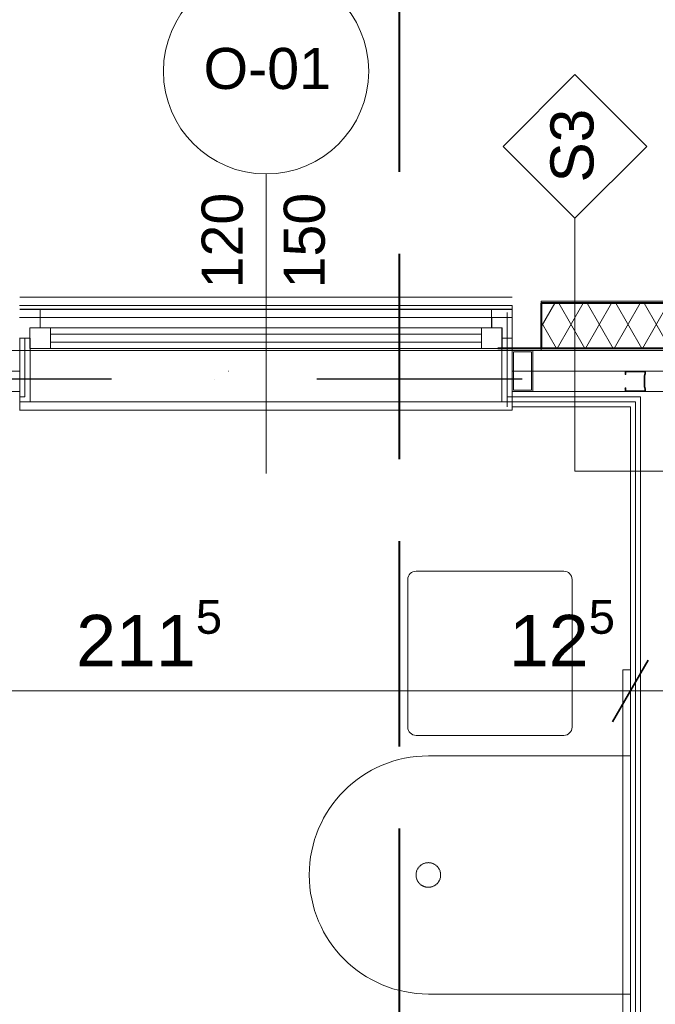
# Model space of a CAD drawing. Header units: millimetres. Extents: x 2016045 to 2079203, y -1576958 to -1542749.
# Tile 102 of 109: x 2037002 to 2038550, y -1553983 to -1551585. Entities that reach past the tile are written whole.
import ezdxf

# ---------------------------------------------------------------- set-up
doc = ezdxf.new("R2010")
doc.units = ezdxf.units.MM
doc.header["$MEASUREMENT"] = 0
for name, pattern in [('HIDDEN2', [1.875, 1.25, -0.625]), ('OSIE', [1000, 500, -250, 0, -250]), ('Przerywana DŁUGA', [700, 500, -200])]:
    doc.linetypes.add(name, pattern=pattern)
for name, color, linetype, lineweight in [('a___cienka___0.15_Nr_pióra__5', 7, 'Continuous', 40), ('a___przekrojowa___0.5_Nr_pióra__1', 7, 'Continuous', 0), ('Budowlane - Opisy_Nr_pióra__1', 7, 'Continuous', 0), ('Budowlane - Opisy_Nr_pióra__7', 7, 'Continuous', 13), ('Budowlane - Sciany Wew_Nr_pióra__251', 94, 'Continuous', 20), ('Budowlane - Sciany Wew_Nr_pióra__7', 7, 'Continuous', 13), ('Budowlane - Sciany Zew_Nr_pióra__7', 7, 'Continuous', 13), ('Konstrukcja - podkonstrukcja pod panele - belki_Nr_pióra__7', 7, 'Continuous', 13), ('Konstrukcja - scian dzialowych_Nr_pióra__7', 7, 'Continuous', 13), ('okna_Nr_pióra__7', 7, 'Continuous', 13), ('PRZEKROJE PARTER_Nr_pióra__5', 7, 'Continuous', 40), ('struktura_Nr_pióra__7', 7, 'Continuous', 13), ('Wymiarowanie_Nr_pióra__1', 7, 'Continuous', 0), ('znaczniki okien_Nr_pióra__1', 7, 'Continuous', 0), ('znaczniki okien_Nr_pióra__7', 7, 'Continuous', 13), ('Ściany zewnętrzne_Nr_pióra__1', 7, 'Continuous', 0), ('Ściany zewnętrzne_Nr_pióra__5', 7, 'Continuous', 40), ('Ściany_Nr_pióra__51', 5, 'Continuous', 13)]:
    doc.layers.add(name, color=color, linetype=linetype, lineweight=lineweight)
for name, color, linetype, lineweight, true_color in [('a___przekrojowa___0.5_Nr_pióra__160', 7, 'Continuous', 20, 0x020602), ('drzwi_Nr_pióra__30', 7, 'Continuous', 13, 0x0322fc), ('MEBLE PKN_Nr_pióra__12', 7, 'Continuous', 5, 0x9f9f9f), ('OSIE_Nr_pióra__2', 7, 'Continuous', 25, 0x0322fc), ('Wymiarowanie_Nr_pióra__3', 7, 'Continuous', 35, 0x008200)]:
    doc.layers.add(name, color=color, linetype=linetype, lineweight=lineweight, true_color=true_color)
for name, color, linetype in [('PRZEKROJE PARTER', 7, 'Continuous'), ('Wymiarowanie', 7, 'Continuous'), ('Ściany zewnętrzne', 7, 'Continuous')]:
    doc.layers.add(name, color=color, linetype=linetype)
doc.styles.add('GENERATED_STYLE_1', font='arial.ttf')
doc.dimstyles.new('GENERATED_STYLE__1', dxfattribs={"dimtxt": 125, "dimasz": 114, "dimexe": 0.18, "dimexo": 0, "dimgap": 0.09, "dimtad": 1, "dimtih": 1, "dimtoh": 1, "dimdec": 0, "dimlfac": 0.1, "dimzin": 0, "dimdsep": 46, "dimtxsty": 'GENERATED_STYLE_1', "dimblk": 'ARROWHEAD_2', "dimblk1": 'ARROWHEAD_2', "dimblk2": 'ARROWHEAD_2', "dimcen": 0.09, "dimclrd": 7, "dimclre": 7, "dimclrt": 7, "dimadec": 4, "dimazin": 0, "dimtfac": 1, "dimtdec": 4, "dimtmove": 0, "dimatfit": 3, "dimfxl": 0, "dimtolj": 1, "dimtzin": 0, "dimarcsym": 0})
doc.dimstyles.new('GENERATED_STYLE__2', dxfattribs={"dimtxt": 125, "dimasz": 114, "dimexe": 0.18, "dimexo": 0, "dimgap": 0.09, "dimtad": 1, "dimdec": 0, "dimlfac": 0.1, "dimzin": 0, "dimdsep": 46, "dimtxsty": 'GENERATED_STYLE_1', "dimblk": 'ARROWHEAD_2', "dimblk1": 'ARROWHEAD_2', "dimblk2": 'ARROWHEAD_2', "dimcen": 0.09, "dimclrd": 7, "dimclre": 7, "dimclrt": 7, "dimadec": 4, "dimazin": 0, "dimtfac": 1, "dimtdec": 4, "dimtmove": 2, "dimatfit": 3, "dimfxl": 0, "dimtolj": 1, "dimtzin": 0, "dimarcsym": 0})
doc.dimstyles.new('GENERATED_STYLE__3', dxfattribs={"dimtxt": 125, "dimasz": 114, "dimexe": 0.18, "dimexo": 0, "dimgap": 0.09, "dimtad": 1, "dimdec": 0, "dimlfac": 0.1, "dimzin": 0, "dimdsep": 46, "dimtxsty": 'GENERATED_STYLE_1', "dimblk": 'ARROWHEAD_2', "dimblk1": 'ARROWHEAD_2', "dimblk2": 'ARROWHEAD_2', "dimcen": 0.09, "dimclrd": 7, "dimclre": 7, "dimclrt": 7, "dimadec": 4, "dimazin": 0, "dimtfac": 1, "dimtdec": 4, "dimtmove": 0, "dimatfit": 3, "dimfxl": 0, "dimtolj": 1, "dimtzin": 0, "dimarcsym": 0})

# ---------------------------------------------------------------- blocks, each defined once
blk = doc.blocks.new('Ściana_39', base_point=(2039226, -1552390.9))
at = {"layer": 'Ściany zewnętrzne', "linetype": 'Continuous', "lineweight": 0, "true_color": 0x000000}
h = blk.add_hatch(dxfattribs=at)
h.set_pattern_fill('izolacja_miękka', color=18, style=0, pattern_type=2)
h.set_pattern_definition([(60, (1682719.62, -1237567.41), (-51.961524, 30), []), (120, (1682719.62, -1237567.41), (51.961524, 30), [])])
h.paths.add_polyline_path([(2039226, -1552275.9), (2038271.5, -1552275.9), (2038271.5, -1552385.9), (2039226, -1552385.9)])
at = {"layer": 'Ściany zewnętrzne_Nr_pióra__1', "linetype": 'Continuous'}
blk.add_line((2038271.5, -1552385.9), (2039226, -1552385.9), dxfattribs=at)
at = {"layer": 'Ściany zewnętrzne_Nr_pióra__1', "linetype": 'Continuous', "flags": 128}
for points in [[(2039226, -1552270.9), (2038271.5, -1552270.9)], [(2038271.5, -1552270.9), (2038271.5, -1552275.9)], [(2039226, -1552270.9), (2039226, -1552275.9)], [(2038271.5, -1552385.9), (2038271.5, -1552390.9)], [(2038271.5, -1552390.9), (2039226, -1552390.9)], [(2039226, -1552385.9), (2039226, -1552390.9)]]:
    blk.add_lwpolyline(points, dxfattribs=at)
at = {"layer": 'Ściany zewnętrzne_Nr_pióra__5', "linetype": 'Continuous'}
blk.add_line((2039226, -1552275.9), (2038271.5, -1552275.9), dxfattribs=at)
at = {"layer": 'Ściany zewnętrzne_Nr_pióra__5', "linetype": 'Continuous', "flags": 128}
for points in [[(2038271.5, -1552275.9), (2038271.5, -1552385.9)], [(2039226, -1552275.9), (2039226, -1552385.9)]]:
    blk.add_lwpolyline(points, dxfattribs=at)
blk = doc.blocks.new('*D87', base_point=(1682719.6, -1237567.4))
at = {"layer": 'Wymiarowanie_Nr_pióra__1', "linetype": 'Continuous'}
for p, q in [((2036376.4, -1553332.5), (2036376.4, -1553107.5)), ((2038488.9, -1553332.5), (2038488.9, -1553107.5)), ((2036376.4, -1553220), (2038488.9, -1553220))]:
    blk.add_line(p, q, dxfattribs=at)
at = {"layer": 'Wymiarowanie_Nr_pióra__3', "linetype": 'Continuous'}
for p, q in [((2036419.7, -1553145), (2036333.1, -1553295)), ((2038532.2, -1553145), (2038445.6, -1553295))]:
    blk.add_line(p, q, dxfattribs=at)
at = {"layer": 'Wymiarowanie_Nr_pióra__1', "char_height": 125, "attachment_point": 7, "style": 'GENERATED_STYLE_1'}
for s, insert in [('\\A1;{\\fArial|b0|i0|c238|p38;211\\fArial|b0|i0|c238|p38;\\A1{\\H.66x;\\S5^  ;}}', (2037139.2, -1553196.4)), ('\\A1;{\\fArial|b0|i0|c238|p38;12\\fArial|b0|i0|c238|p38;\\A1{\\H.66x;\\S5^  ;}}', (2038193.2, -1553196.4))]:
    blk.add_mtext(s, dxfattribs=dict(at, insert=insert))
blk = doc.blocks.new('ARROWHEAD_2')
at = {"color": 0, "linetype": 'Continuous', "lineweight": 0}
for p, q in [((-0.378, -0.655), (0.378, 0.655)), ((0, 0), (-1, 0))]:
    blk.add_line(p, q, dxfattribs=at)
blk = doc.blocks.new('*D88', base_point=(1682719.6, -1237567.4))
at = {"layer": 'Wymiarowanie_Nr_pióra__1', "linetype": 'Continuous'}
for p, q in [((2038488.9, -1553332.5), (2038488.9, -1553107.5)), ((2038613.9, -1553332.5), (2038613.9, -1553107.5)), ((2038488.9, -1553220), (2038613.9, -1553220))]:
    blk.add_line(p, q, dxfattribs=at)
at = {"layer": 'Wymiarowanie_Nr_pióra__3', "linetype": 'Continuous'}
for p, q in [((2038532.2, -1553145), (2038445.6, -1553295)), ((2038657.2, -1553145), (2038570.6, -1553295))]:
    blk.add_line(p, q, dxfattribs=at)
blk = doc.blocks.new('*D90', base_point=(1682719.6, -1237567.4))
at = {"layer": 'Wymiarowanie_Nr_pióra__1', "linetype": 'Continuous'}
for p, q in [((2033660.2, -1552455.1), (2033660.2, -1552528.4)), ((2033547.7, -1552528.4), (2033772.7, -1552528.4)), ((2033660.2, -1552528.4), (2033660.2, -1553820.9)), ((2033547.7, -1553820.9), (2033772.7, -1553820.9))]:
    blk.add_line(p, q, dxfattribs=at)
at = {"layer": 'Wymiarowanie_Nr_pióra__3', "linetype": 'Continuous'}
for p, q in [((2033735.2, -1552571.7), (2033585.2, -1552485.1)), ((2033735.2, -1553864.2), (2033585.2, -1553777.6))]:
    blk.add_line(p, q, dxfattribs=at)
at = {"layer": 'Wymiarowanie_Nr_pióra__1', "char_height": 125, "attachment_point": 7, "rotation": 90, "style": 'GENERATED_STYLE_1'}
for s, insert in [('\\A1;{\\fArial|b0|i0|c238|p38;129\\fArial|b0|i0|c238|p38;\\A1{\\H.66x;\\S5^  ;}}', (2033637.3, -1553220)), ('\\A1;{\\fArial|b0|i0|c238|p38;10}', (2033635.2, -1553777.6))]:
    blk.add_mtext(s, dxfattribs=dict(at, insert=insert))
blk = doc.blocks.new('*D104', base_point=(1682719.6, -1237567.4))
at = {"layer": 'Wymiarowanie_Nr_pióra__1', "linetype": 'Continuous'}
for p, q in [((2040886.1, -1552442.6), (2040886.1, -1552515.9)), ((2040773.6, -1552515.9), (2040998.6, -1552515.9)), ((2040886.1, -1552515.9), (2040886.1, -1555670.9)), ((2040773.6, -1555670.9), (2040998.6, -1555670.9))]:
    blk.add_line(p, q, dxfattribs=at)
at = {"layer": 'Wymiarowanie_Nr_pióra__3', "linetype": 'Continuous'}
for p, q in [((2040961.1, -1552559.2), (2040811.1, -1552472.6)), ((2040961.1, -1555714.2), (2040811.1, -1555627.6))]:
    blk.add_line(p, q, dxfattribs=at)
at = {"layer": 'Wymiarowanie_Nr_pióra__1', "char_height": 125, "attachment_point": 7, "rotation": 90, "style": 'GENERATED_STYLE_1'}
for s, insert in [('\\A1;{\\fArial|b0|i0|c238|p38;315\\fArial|b0|i0|c238|p38;\\A1{\\H.66x;\\S5^  ;}}', (2040863.2, -1554172.2)), ('\\A1;{\\fArial|b0|i0|c238|p38;10}', (2040861.1, -1555627.6))]:
    blk.add_mtext(s, dxfattribs=dict(at, insert=insert))
blk = doc.blocks.new('*D127', base_point=(1682719.6, -1237567.4))
at = {"layer": 'Wymiarowanie_Nr_pióra__1', "linetype": 'Continuous'}
for p, q in [((2044173.5, -1552460.9), (2043948.5, -1552460.9)), ((2044061, -1556060.9), (2044061, -1552460.9)), ((2044173.5, -1556060.9), (2043948.5, -1556060.9))]:
    blk.add_line(p, q, dxfattribs=at)
at = {"layer": 'Wymiarowanie_Nr_pióra__3', "linetype": 'Continuous'}
for p, q in [((2043986, -1552417.6), (2044136, -1552504.2)), ((2043986, -1556017.6), (2044136, -1556104.2))]:
    blk.add_line(p, q, dxfattribs=at)
at = {"layer": 'Wymiarowanie_Nr_pióra__1', "char_height": 125, "attachment_point": 7, "rotation": 90, "style": 'GENERATED_STYLE_1'}
for s, insert in [('\\A1;{\\fArial|b0|i0|c238|p38;19}', (2044036, -1552694)), ('\\A1;{\\fArial|b0|i0|c238|p38;360}', (2044036, -1554498.1))]:
    blk.add_mtext(s, dxfattribs=dict(at, insert=insert))
blk = doc.blocks.new('*D173', base_point=(1682719.6, -1237567.4))
at = {"layer": 'Wymiarowanie_Nr_pióra__1', "linetype": 'Continuous'}
for p, q in [((2033179.1, -1550330.6), (2033179.1, -1550105.6)), ((2037001.4, -1550330.6), (2037001.4, -1550105.6)), ((2033179.1, -1550218.1), (2037001.4, -1550218.1))]:
    blk.add_line(p, q, dxfattribs=at)
at = {"layer": 'Wymiarowanie_Nr_pióra__3', "linetype": 'Continuous'}
for p, q in [((2033222.4, -1550143.1), (2033135.8, -1550293.1)), ((2037044.7, -1550143.1), (2036958.1, -1550293.1))]:
    blk.add_line(p, q, dxfattribs=at)
at = {"layer": 'Wymiarowanie_Nr_pióra__1', "insert": (2034948, -1550193.1), "char_height": 125, "attachment_point": 7, "style": 'GENERATED_STYLE_1'}
blk.add_mtext('\\A1;{\\fArial|b0|i0|c238|p38;382}', dxfattribs=at)
blk = doc.blocks.new('*D174', base_point=(1682719.6, -1237567.4))
at = {"layer": 'Wymiarowanie_Nr_pióra__1', "linetype": 'Continuous'}
for p, q in [((2037001.4, -1550330.6), (2037001.4, -1550105.6)), ((2038271.5, -1550330.6), (2038271.5, -1550105.6)), ((2037001.4, -1550218.1), (2038271.5, -1550218.1))]:
    blk.add_line(p, q, dxfattribs=at)
at = {"layer": 'Wymiarowanie_Nr_pióra__3', "linetype": 'Continuous'}
for p, q in [((2037044.7, -1550143.1), (2036958.1, -1550293.1)), ((2038314.8, -1550143.1), (2038228.2, -1550293.1))]:
    blk.add_line(p, q, dxfattribs=at)
at = {"layer": 'Wymiarowanie_Nr_pióra__1', "insert": (2037494.1, -1550193.1), "char_height": 125, "attachment_point": 7, "style": 'GENERATED_STYLE_1'}
blk.add_mtext('\\A1;{\\fArial|b0|i0|c238|p38;127}', dxfattribs=at)
blk = doc.blocks.new('*D175', base_point=(1682719.6, -1237567.4))
at = {"layer": 'Wymiarowanie_Nr_pióra__1', "linetype": 'Continuous'}
for p, q in [((2038271.5, -1550330.6), (2038271.5, -1550105.6)), ((2039226, -1550330.6), (2039226, -1550105.6)), ((2038271.5, -1550218.1), (2039226, -1550218.1))]:
    blk.add_line(p, q, dxfattribs=at)
at = {"layer": 'Wymiarowanie_Nr_pióra__3', "linetype": 'Continuous'}
for p, q in [((2038314.8, -1550143.1), (2038228.2, -1550293.1)), ((2039269.3, -1550143.1), (2039182.7, -1550293.1))]:
    blk.add_line(p, q, dxfattribs=at)
at = {"layer": 'Wymiarowanie_Nr_pióra__1', "insert": (2038622.6, -1550195.2), "char_height": 125, "attachment_point": 7, "style": 'GENERATED_STYLE_1'}
blk.add_mtext('\\A1;{\\fArial|b0|i0|c238|p38;95\\fArial|b0|i0|c238|p38;\\A1{\\H.66x;\\S5^  ;}}', dxfattribs=at)
blk = doc.blocks.new('*D178', base_point=(1682719.6, -1237567.4))
at = {"layer": 'Wymiarowanie_Nr_pióra__1', "linetype": 'Continuous'}
for p, q in [((2023749.9, -1550080.6), (2023749.9, -1549855.6)), ((2041502.9, -1550080.6), (2041502.9, -1549855.6)), ((2023676.5, -1549968.1), (2023749.9, -1549968.1)), ((2023749.9, -1549968.1), (2041502.9, -1549968.1)), ((2041502.9, -1549968.1), (2041576.2, -1549968.1))]:
    blk.add_line(p, q, dxfattribs=at)
at = {"layer": 'Wymiarowanie_Nr_pióra__3', "linetype": 'Continuous'}
for p, q in [((2023793.2, -1549893.1), (2023706.6, -1550043.1)), ((2041459.6, -1550043.1), (2041546.2, -1549893.1))]:
    blk.add_line(p, q, dxfattribs=at)
at = {"layer": 'Wymiarowanie_Nr_pióra__1', "insert": (2032436.7, -1549943.1), "char_height": 125, "attachment_point": 7, "style": 'GENERATED_STYLE_1'}
blk.add_mtext('\\A1;{\\fArial|b0|i0|c238|p38;1776}', dxfattribs=at)
blk = doc.blocks.new('Płaszczyzna odcinająca_1', base_point=(2037926.7, -1573130.6))
at = {"layer": 'PRZEKROJE PARTER_Nr_pióra__5', "linetype": 'Przerywana DŁUGA'}
blk.add_line((2037926.7, -1572955.6), (2037926.7, -1549573.1), dxfattribs=at)

msp = doc.modelspace()

# ---------------------------------------------------------------- linework, layer by layer
at = {"layer": 'a___cienka___0.15_Nr_pióra__5', "linetype": 'Continuous', "flags": 128}
msp.add_lwpolyline([(2039241, -1552385.9), (2038166, -1552385.9)], dxfattribs=at)
at = {"layer": 'a___przekrojowa___0.5_Nr_pióra__1', "linetype": 'Continuous'}
for p, q in [((2037026.7, -1552515.9), (2037026.7, -1552360.9)), ((2038176, -1552515.9), (2038176, -1552360.9)), ((2038176, -1552360.9), (2038201, -1552360.9)), ((2038176, -1552515.9), (2038176, -1552360.9)), ((2037001.7, -1552515.9), (2037026.7, -1552515.9)), ((2038201, -1552515.9), (2038176, -1552515.9)), ((2038201.4, -1552515.9), (2038501, -1552515.9))]:
    msp.add_line(p, q, dxfattribs=at)
at = {"layer": 'a___przekrojowa___0.5_Nr_pióra__160', "linetype": 'Continuous', "flags": 128}
for points in [[(2036951.9, -1552490.9), (2037001.7, -1552490.9), (2037001.7, -1552390.9), (2036951.9, -1552390.9)], [(2038201.2, -1552390.9), (2038251.2, -1552390.9), (2038251.2, -1552490.9), (2038201.2, -1552490.9)], [(2038248.2, -1552487.9), (2038204.2, -1552487.9), (2038204.2, -1552393.9), (2038248.2, -1552393.9)]]:
    msp.add_lwpolyline(points, close=True, dxfattribs=at)
at = {"layer": 'Budowlane - Opisy_Nr_pióra__1', "linetype": 'Continuous'}
for p, q in [((2038353.8, -1551718.6), (2038178.8, -1551893.6)), ((2038528.8, -1551893.6), (2038353.8, -1551718.6)), ((2038178.8, -1551893.6), (2038353.8, -1552068.6)), ((2038353.8, -1552068.6), (2038528.8, -1551893.6)), ((2038353.8, -1552068.6), (2038353.8, -1552684.9)), ((2038353.8, -1552684.9), (2038682.9, -1552684.9))]:
    msp.add_line(p, q, dxfattribs=at)
at = {"layer": 'Budowlane - Sciany Wew_Nr_pióra__251', "linetype": 'Continuous'}
for p, q in [((2038201.4, -1552503.4), (2038513.9, -1552503.4)), ((2038513.9, -1552503.4), (2038513.9, -1554845.9)), ((2038201.4, -1552515.9), (2038501.4, -1552515.9)), ((2038501.4, -1552515.9), (2038501.4, -1554833.4))]:
    msp.add_line(p, q, dxfattribs=at)
at = {"layer": 'Budowlane - Sciany Wew_Nr_pióra__7', "linetype": 'Continuous'}
for p, q in [((2037511, -1552440.9), (2037510.5, -1552440.9)), ((2038501, -1552440.9), (2038501.5, -1552440.9))]:
    msp.add_line(p, q, dxfattribs=at)
at = {"layer": 'Budowlane - Sciany Zew_Nr_pióra__7', "linetype": 'Continuous'}
msp.add_line((2039451, -1552390.9), (2035851, -1552390.9), dxfattribs=at)
at = {"layer": 'drzwi_Nr_pióra__30', "linetype": 'Continuous'}
for p, q in [((2037001.4, -1552280.9), (2038201.4, -1552280.9)), ((2038201.4, -1552280.9), (2038201.4, -1552535.9)), ((2037001.4, -1552310.9), (2038201.4, -1552310.9)), ((2037051.4, -1552310.9), (2037051.4, -1552335.9)), ((2038151.4, -1552310.9), (2038151.4, -1552335.9)), ((2038176.4, -1552335.9), (2037026.4, -1552335.9)), ((2037026.4, -1552335.9), (2037026.4, -1552385.9)), ((2037076.4, -1552385.9), (2037076.4, -1552335.9)), ((2037076.4, -1552350.9), (2038126.4, -1552350.9)), ((2038126.4, -1552335.9), (2038126.4, -1552385.9)), ((2038176.4, -1552385.9), (2038176.4, -1552335.9)), ((2037001.4, -1552360.9), (2037026.4, -1552360.9)), ((2038126.4, -1552370.9), (2037076.4, -1552370.9)), ((2038201.4, -1552360.9), (2038176.4, -1552360.9)), ((2037026.4, -1552385.9), (2038176.4, -1552385.9)), ((2038201.4, -1552535.9), (2037001.4, -1552535.9))]:
    msp.add_line(p, q, dxfattribs=at)
at = {"layer": 'Konstrukcja - podkonstrukcja pod panele - belki_Nr_pióra__7', "linetype": 'Continuous'}
for p, q in [((2038766, -1552390.9), (2036466.7, -1552390.9)), ((2038766, -1552390.9), (2036466.7, -1552390.9)), ((2038766, -1552390.9), (2036466.7, -1552390.9)), ((2038776, -1552390.9), (2036476, -1552390.9))]:
    msp.add_line(p, q, dxfattribs=at)
at = {"layer": 'Konstrukcja - scian dzialowych_Nr_pióra__7', "linetype": 'Continuous'}
for p, q in [((2037001.7, -1552440.9), (2031651.7, -1552440.9)), ((2039226.2, -1552440.9), (2038201.4, -1552440.9)), ((2038476, -1552448.4), (2038476, -1552440.9)), ((2038526, -1552440.9), (2038476, -1552440.9)), ((2038476, -1552440.9), (2038476, -1552448.4)), ((2038476, -1552448.4), (2038476.5, -1552449)), ((2038476.5, -1552449), (2038477.2, -1552449)), ((2038477.2, -1552449), (2038477.7, -1552448.4)), ((2038477.7, -1552448.4), (2038477.7, -1552442.6)), ((2038477.7, -1552442.6), (2038524.4, -1552442.6)), ((2038524.4, -1552447.3), (2038522.4, -1552452.6)), ((2038522.4, -1552452.6), (2038522.4, -1552465.9)), ((2038524, -1552452.9), (2038526, -1552447.6)), ((2038524, -1552465.9), (2038524, -1552452.9)), ((2038524.4, -1552442.6), (2038524.4, -1552447.3)), ((2038526, -1552447.6), (2038526, -1552440.9)), ((2038522.4, -1552465.9), (2038522.4, -1552479.2)), ((2038522.4, -1552479.2), (2038524.4, -1552484.6)), ((2038524, -1552478.9), (2038524, -1552465.9)), ((2038526, -1552484.3), (2038524, -1552478.9)), ((2038476.1, -1552482.7), (2038475.6, -1552482.2)), ((2038476.5, -1552482.2), (2038476, -1552482.7)), ((2038476, -1552483.4), (2038476.1, -1552482.7)), ((2038476, -1552482.7), (2038476, -1552483.4)), ((2038476, -1552490.9), (2038476, -1552483.4)), ((2038476, -1552483.4), (2038476, -1552490.9)), ((2038476, -1552490.9), (2038526, -1552490.9)), ((2038477.2, -1552482.2), (2038476.5, -1552482.2)), ((2038477.7, -1552482.7), (2038477.2, -1552482.2)), ((2038477.7, -1552483.4), (2038477.7, -1552482.7)), ((2038477.7, -1552489.3), (2038477.7, -1552483.4)), ((2038524.4, -1552489.3), (2038477.7, -1552489.3)), ((2038524.4, -1552484.6), (2038524.4, -1552489.3)), ((2038526, -1552490.9), (2038526, -1552484.3))]:
    msp.add_line(p, q, dxfattribs=at)
at = {"layer": 'MEBLE PKN_Nr_pióra__12', "linetype": 'Continuous'}
for p, q in [((2037966.9, -1552928.4), (2038326.9, -1552928.4)), ((2037946.9, -1553308.4), (2037946.9, -1552948.4)), ((2038346.9, -1552948.4), (2038346.9, -1553308.4)), ((2038488.9, -1553168.4), (2038470.9, -1553168.4)), ((2038470.9, -1553168.4), (2038470.9, -1554168.4)), ((2038326.9, -1553328.4), (2037966.9, -1553328.4)), ((2037996.9, -1553378.4), (2038488.9, -1553378.4)), ((2038488.9, -1553958.4), (2037996.9, -1553958.4))]:
    msp.add_line(p, q, dxfattribs=at)
at = {"layer": 'MEBLE PKN_Nr_pióra__12', "linetype": 'HIDDEN2'}
msp.add_circle((2037996.9, -1553668.4), 30, dxfattribs=at)
at = {"layer": 'MEBLE PKN_Nr_pióra__12', "linetype": 'Continuous'}
for centre, radius, start, end in [((2037966.9, -1552948.4), 20, 90, 180), ((2038326.9, -1552948.4), 20, 0, 90), ((2037966.9, -1553308.4), 20, 180, 270), ((2038326.9, -1553308.4), 20, 270, 0), ((2037996.9, -1553668.4), 290, 90, 270)]:
    msp.add_arc(centre, radius, start, end, dxfattribs=at)
at = {"layer": 'okna_Nr_pióra__7', "linetype": 'Continuous'}
for p, q in [((2037001.7, -1552260.9), (2038201, -1552260.9)), ((2037001.7, -1552289.9), (2038201, -1552289.9)), ((2038201, -1552290.9), (2037001.7, -1552290.9)), ((2037051.7, -1552290.9), (2038151, -1552290.9)), ((2037051.7, -1552290.9), (2037051.7, -1552335.9)), ((2038151, -1552290.9), (2038201, -1552290.9)), ((2038151, -1552335.9), (2038151, -1552290.9)), ((2037026.7, -1552335.9), (2037076.7, -1552335.9)), ((2037076.7, -1552335.9), (2038126, -1552335.9)), ((2037076.7, -1552335.9), (2037076.7, -1552385.9)), ((2037076.7, -1552350.9), (2038126, -1552350.9)), ((2038126, -1552385.9), (2038126, -1552335.9)), ((2038126, -1552335.9), (2038176, -1552335.9)), ((2038176, -1552335.9), (2038176, -1552385.9)), ((2038126, -1552370.9), (2037076.7, -1552370.9)), ((2038201, -1552360.9), (2038176, -1552360.9)), ((2037001.7, -1552535.9), (2037001.7, -1552390.9)), ((2037076.7, -1552385.9), (2037026.7, -1552385.9)), ((2037076.7, -1552385.9), (2038126, -1552385.9)), ((2038176, -1552385.9), (2038126, -1552385.9)), ((2038201, -1552390.9), (2038201, -1552535.9)), ((2037026.7, -1552515.9), (2038176, -1552515.9)), ((2038201, -1552535.9), (2037001.7, -1552535.9))]:
    msp.add_line(p, q, dxfattribs=at)
at = {"layer": 'OSIE_Nr_pióra__2', "linetype": 'OSIE'}
msp.add_line((2044226, -1552460.9), (2020876.3, -1552460.9), dxfattribs=at)
at = {"layer": 'struktura_Nr_pióra__7', "linetype": 'Continuous'}
for p, q in [((2037001.7, -1552490.9), (2037001.7, -1552360.9)), ((2037014.2, -1552503.4), (2037014.2, -1552360.9)), ((2038188.5, -1552360.9), (2038176, -1552360.9)), ((2038188.5, -1552503.4), (2038188.5, -1552360.9)), ((2038201, -1552360.9), (2038188.5, -1552360.9)), ((2037001.7, -1552503.4), (2037014.2, -1552503.4)), ((2038201, -1552503.4), (2038188.5, -1552503.4)), ((2038201, -1552490.9), (2039176.2, -1552490.9)), ((2038201.4, -1552503.4), (2038513.5, -1552503.4)), ((2038501, -1552490.9), (2038513.5, -1552490.9)), ((2038513.5, -1552490.9), (2038526, -1552490.9))]:
    msp.add_line(p, q, dxfattribs=at)
at = {"layer": 'znaczniki okien_Nr_pióra__1', "linetype": 'Continuous'}
msp.add_line((2037601.7, -1551960.9), (2037601.7, -1552690.9), dxfattribs=at)
for start, end in [(0, 180), (180, 0)]:
    msp.add_arc((2037601.7, -1551710.9), 250, start, end, dxfattribs=at)
at = {"layer": 'Ściany_Nr_pióra__51', "linetype": 'Continuous'}
for p, q in [((2038188.9, -1552298.4), (2038188.9, -1552528.4)), ((2038201.4, -1552528.4), (2038488.9, -1552528.4)), ((2038488.9, -1552528.4), (2038488.9, -1554820.9))]:
    msp.add_line(p, q, dxfattribs=at)

# ---------------------------------------------------------------- block references
at = {"layer": 'PRZEKROJE PARTER'}
msp.add_blockref('Płaszczyzna odcinająca_1', (2037926.7, -1573130.6), dxfattribs=at)
at = {"layer": 'Ściany zewnętrzne'}
msp.add_blockref('Ściana_39', (2039226, -1552390.9), dxfattribs=at)

# ---------------------------------------------------------------- texts
at = {"layer": 'Budowlane - Opisy_Nr_pióra__7', "linetype": 'Continuous', "insert": (2038400.6, -1551981.6), "char_height": 105, "attachment_point": 7, "rotation": 90, "style": 'GENERATED_STYLE_1'}
msp.add_mtext('\\A1;{\\fArial|b0|i0|c238|p38;S3}', dxfattribs=at)
at = {"layer": 'znaczniki okien_Nr_pióra__7', "linetype": 'Continuous', "insert": (2037449.3, -1551755.3), "char_height": 100, "attachment_point": 7, "style": 'GENERATED_STYLE_1'}
msp.add_mtext('\\A1;{\\fArial|b0|i0|c238|p38;O-01}', dxfattribs=at)
at = {"layer": 'znaczniki okien_Nr_pióra__7', "linetype": 'Continuous', "char_height": 100, "attachment_point": 7, "rotation": 90, "style": 'GENERATED_STYLE_1'}
for s, insert in [('\\A1;{\\fArial|b0|i0|c238|p38;120}', (2037546.1, -1552239.8)), ('\\A1;{\\fArial|b0|i0|c238|p38;150}', (2037746.1, -1552239.8))]:
    msp.add_mtext(s, dxfattribs=dict(at, insert=insert))

# ---------------------------------------------------------------- dimensions: what is measured, and where the dimension line sits
at = {"layer": 'Wymiarowanie', "linetype": 'Continuous'}
for base, p1, p2, picture, middle in [((2039226, -1550218.1), (2038271.5, -1552270.9), (2039226, -1552270.9), '*D175', (2038842.6, -1550130.6)), ((2037001.4, -1550218.1), (2033179.1, -1552270.9), (2037001.4, -1552270.9), '*D173', (2035090.2, -1550130.6)), ((2038271.5, -1550218.1), (2037001.4, -1552270.9), (2038271.5, -1552270.9), '*D174', (2037636.4, -1550130.6)), ((2038488.9, -1553220), (2036376.4, -1553668.4), (2038488.9, -1553674.7), '*D87', (2037400.3, -1553132.5)), ((2038613.8936139, -1553220.0128062), (2038488.8936139, -1553674.6916169), (2038613.8936139, -1553668.4416569), '*D88', (2038413.2237377, -1553132.5128062))]:
    dim = msp.add_linear_dim(base=base, p1=p1, p2=p2, dimstyle='GENERATED_STYLE__1', dxfattribs=at)
    dim.commit()
    dim.dimension.update_dxf_attribs({"geometry": picture, "text_midpoint": middle, "dimtype": 160})
dim = msp.add_linear_dim(base=(2041502.9, -1549968.1), p1=(2023749.9, -1555870.9), p2=(2041502.9, -1552270.9), text='1776', dimstyle='GENERATED_STYLE__1', dxfattribs=at)
dim.commit()
dim.dimension.update_dxf_attribs({"geometry": '*D178', "text_midpoint": (2032626.4, -1549880.6), "dimtype": 160})
for base, p1, p2, angle, dimstyle, picture, middle in [((2044061, -1552460.9), (2020826.3, -1556060.9), (2044226, -1552460.9), 90, 'GENERATED_STYLE__3', '*D127', (2043973.5, -1554355.8)), ((2040886.07789, -1555670.9416169), (2031776.3836139, -1552515.9416169), (2040788.8836139, -1555670.9416169), 270, 'GENERATED_STYLE__3', '*D104', (2040798.57789, -1553904.7440878)), ((2033660.2, -1553820.9), (2038920.1, -1552528.4), (2032951.4, -1553820.9), 270, 'GENERATED_STYLE__2', '*D90', (2033572.7, -1552952.6))]:
    dim = msp.add_linear_dim(base=base, p1=p1, p2=p2, angle=angle, dimstyle=dimstyle, dxfattribs=at)
    dim.commit()
    dim.dimension.update_dxf_attribs({"geometry": picture, "text_midpoint": middle, "dimtype": 160, "text_rotation": 90})

doc.saveas('drawing.dxf')
